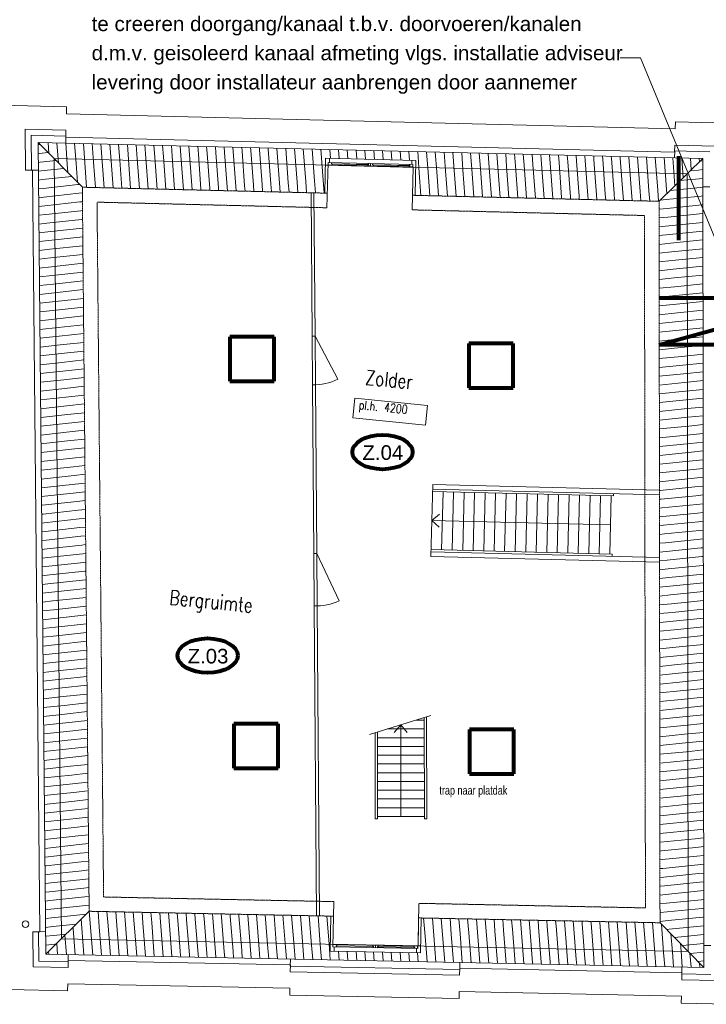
# Model space of a CAD drawing. Header units: millimetres. Extents: x -90830 to 24172, y -102460 to 73669.
# Tile 114 of 198: x -12285 to -525, y 1513 to 18392. Entities that reach past the tile are written whole.
import ezdxf

# ---------------------------------------------------------------- set-up
doc = ezdxf.new("R2010")
doc.units = ezdxf.units.MM
doc.linetypes.add('ACAD_ISO14W100_S12', pattern=[0.009, 0.007, -0.001, 0, 0, 0, 0, 0, -0.001])
doc.linetypes.add('GETRENNT2_S6', pattern=[0.012, 0.007, -0.001, 0.001, -0.001, 0.001, -0.001])
for name, color, linetype, lineweight in [('Algemeen', 253, 'Continuous', 9), ('Algemeen01', 253, 'Continuous', 80), ('BESCHRIJVING_1', 253, 'Continuous', 9), ('D21-BUITENWANDEN', 253, 'Continuous', 9), ('D22-BINNENWANDEN', 253, 'Continuous', 9), ('D24-TRAPPEN-HELLINGEN', 253, 'Continuous', 9), ('Standard', 253, 'Continuous', 9), ('V22-BINNENWANDEN', 253, 'Continuous', 9), ('V24-TRAPPEN-HELLINGEN', 253, 'Continuous', 9), ('V32-WANDOPENINGEN-BINNEN', 253, 'Continuous', 9), ('V36-HOOGTELIJN1500', 253, 'GETRENNT2_S6', 9), ('V36-HOOGTELIJN2000', 253, 'ACAD_ISO14W100_S12', 9)]:
    doc.layers.add(name, color=color, linetype=linetype, lineweight=lineweight)
doc.styles.add('ARIAL', font='arial.ttf')
doc.styles.add('TXT', font='txt.shx')

msp = doc.modelspace()

# ---------------------------------------------------------------- linework, layer by layer
at = {"layer": 'Algemeen'}
for p, q in [((-2003, 17737), (-1651, 17737)), ((-1651, 17737), (44, 13618))]:
    msp.add_line(p, q, dxfattribs=at)
at = {"layer": 'Algemeen01'}
for p, q in [((-997, 14611), (-997, 16051)), ((-1333, 12818), (1550, 13618)), ((1721, 13618), (-1333, 13618)), ((-8688, 12958), (-8688, 12198)), ((-7928, 12958), (-8688, 12958)), ((-7928, 12198), (-7928, 12958)), ((-4591, 12839), (-4591, 12079)), ((-3831, 12839), (-4591, 12839)), ((-3831, 12079), (-3831, 12839)), ((1721, 12818), (-1333, 12818)), ((-8688, 12198), (-7928, 12198)), ((-4591, 12079), (-3831, 12079)), ((-8618, 6319), (-8618, 5559)), ((-7858, 6319), (-8618, 6319)), ((-7858, 5559), (-7858, 6319)), ((-4581, 6222), (-4581, 5462)), ((-3821, 6222), (-4581, 6222)), ((-3821, 5462), (-3821, 6222)), ((-8618, 5559), (-7858, 5559)), ((-4581, 5462), (-3821, 5462))]:
    msp.add_line(p, q, dxfattribs=at)
for centre in [(-6071, 10980), (-9066, 7491)]:
    msp.add_ellipse(centre, major_axis=(516, 0), ratio=0.573767, dxfattribs=at)
at = {"layer": 'BESCHRIJVING_1'}
msp.add_line((-11835, 2373), (-11966, 16289), dxfattribs=at)
at = {"layer": 'D21-BUITENWANDEN'}
for p, q in [((-12595, 16925), (-11482, 16897)), ((-11485, 16777), (-1058, 16523)), ((-1058, 16523), (-1055, 16643)), ((-1055, 16643), (34, 16616)), ((-12194, 16415), (-12191, 16415)), ((-12185, 15812), (-12192, 16515)), ((-12192, 16515), (-11492, 16498)), ((-12085, 15813), (-12091, 16412)), ((-12091, 16412), (-11494, 16398)), ((-11494, 16398), (-11497, 16278)), ((-11492, 16498), (-11495, 16378)), ((-11495, 16378), (-1068, 16123)), ((-11838, 2373), (-11969, 16289)), ((-11969, 16289), (-585, 16011)), ((-1068, 16123), (-1065, 16243)), ((-1065, 16243), (-1068, 16123)), ((-1065, 16243), (-365, 16226)), ((-1067, 16143), (-1070, 16023)), ((-1067, 16143), (-465, 16128)), ((-11571, 2638), (-11697, 16012)), ((-11697, 16012), (-854, 15747)), ((-585, 16011), (-567, 2146)), ((-12185, 15812), (-11965, 15814)), ((-11942, 2758), (-12065, 15813)), ((-854, 15747), (-837, 2421)), ((-464, 15525), (-584, 15525)), ((-12062, 2757), (-11942, 2758)), ((-12056, 2157), (-12062, 2757)), ((-11962, 2758), (-11842, 2759)), ((-11957, 2255), (-11962, 2758)), ((-837, 2421), (-11571, 2638)), ((-4747, 2230), (-11838, 2373)), ((-11452, 2365), (-11455, 2245)), ((-567, 2521), (-447, 2521)), ((-11455, 2245), (-11957, 2255)), ((-11457, 2145), (-11454, 2265)), ((-11454, 2265), (-11457, 2145)), ((-7649, 2188), (-11454, 2265)), ((-7647, 2288), (-7650, 2168)), ((-4747, 2230), (-4749, 2130)), ((-567, 2146), (-4747, 2230)), ((-11457, 2145), (-12056, 2157)), ((-7652, 2069), (-7649, 2188)), ((-4751, 2010), (-7652, 2069)), ((-4749, 2110), (-7650, 2168)), ((-4749, 2130), (-4751, 2010)), ((-944, 2053), (-4749, 2130)), ((-946, 1933), (-944, 2053)), ((-942, 2153), (-944, 2033)), ((-447, 2023), (-944, 2033)), ((-11462, 1865), (-11465, 1745)), ((-7658, 1789), (-11462, 1865)), ((-346, 1921), (-946, 1933)), ((-11465, 1745), (-12453, 1765)), ((-7658, 1789), (-7660, 1669)), ((-4757, 1730), (-4759, 1610)), ((-952, 1653), (-4757, 1730)), ((-4759, 1610), (-7660, 1669)), ((-952, 1653), (-954, 1534)), ((54, 1513), (-954, 1534))]:
    msp.add_line(p, q, dxfattribs=at)
at = {"layer": 'D22-BINNENWANDEN'}
for p, q in [((-7295, 15425), (-7276, 12964)), ((-7245, 15423), (-7226, 12964)), ((-7269, 12134), (-7247, 9244)), ((-7219, 12134), (-7197, 9244)), ((-7240, 8344), (-7199, 3030)), ((-7190, 8344), (-7149, 3029))]:
    msp.add_line(p, q, dxfattribs=at)
at = {"layer": 'D24-TRAPPEN-HELLINGEN'}
for p, q in [((-2115, 10227), (-5214, 10302)), ((-2139, 9232), (-5238, 9308)), ((-5354, 4694), (-5357, 6426)), ((-6154, 4693), (-6156, 6182))]:
    msp.add_line(p, q, dxfattribs=at)
at = {"layer": 'Standard'}
for p, q in [((-11485, 16777), (-11482, 16897)), ((-11969, 16289), (-11212, 15520)), ((-11969, 16246), (-11966, 16246)), ((-11966, 16246), (-11931, 16250)), ((-11948, 16289), (-11946, 16265)), ((-11797, 16285), (-11783, 16100)), ((-11646, 16281), (-11621, 15935)), ((-11496, 16278), (-11469, 15918)), ((-11345, 16274), (-11319, 15929)), ((-11194, 16270), (-11170, 15940)), ((-11044, 16267), (-11020, 15951)), ((-10893, 16263), (-10871, 15962)), ((-10742, 16259), (-10721, 15974)), ((-10592, 16255), (-10571, 15985)), ((-10441, 16252), (-10422, 15996)), ((-10290, 16248), (-10272, 16007)), ((-10139, 16244), (-10123, 16018)), ((-9989, 16241), (-9973, 16029)), ((-9838, 16237), (-9823, 16040)), ((-9687, 16233), (-9674, 16052)), ((-9537, 16230), (-9524, 16063)), ((-9386, 16226), (-9375, 16074)), ((-9235, 16222), (-9225, 16085)), ((-9085, 16219), (-9075, 16096)), ((-8934, 16215), (-8926, 16107)), ((-8783, 16211), (-8776, 16118)), ((-8633, 16208), (-8627, 16130)), ((-8482, 16204), (-8477, 16141)), ((-11968, 16095), (-11950, 16097)), ((-11950, 16097), (-11796, 16114)), ((-9823, 16040), (-9782, 15485)), ((-9674, 16052), (-9631, 15482)), ((-9524, 16063), (-9481, 15478)), ((-9375, 16074), (-9330, 15476)), ((-9225, 16085), (-9181, 15487)), ((-9075, 16096), (-9031, 15498)), ((-8926, 16107), (-8881, 15509)), ((-8776, 16118), (-8732, 15520)), ((-8627, 16130), (-8582, 15531)), ((-8477, 16141), (-8433, 15542)), ((-8331, 16200), (-8328, 16152)), ((-8328, 16152), (-8283, 15554)), ((-8180, 16197), (-8178, 16163)), ((-8178, 16163), (-8133, 15565)), ((-8030, 16193), (-8028, 16174)), ((-8028, 16174), (-7984, 15576)), ((-7879, 16189), (-7879, 16185)), ((-7879, 16185), (-7834, 15587)), ((-7728, 16185), (-7685, 15598)), ((-7578, 16182), (-7535, 15609)), ((-7427, 16178), (-7385, 15620)), ((-7276, 16174), (-7236, 15632)), ((-7126, 16171), (-7086, 15643)), ((-6975, 16167), (-6964, 16017)), ((-6824, 16163), (-6813, 16013)), ((-6674, 16160), (-6662, 16009)), ((-6523, 16156), (-6512, 16006)), ((-6372, 16152), (-6361, 16002)), ((-6222, 16149), (-6210, 15998)), ((-6071, 16145), (-6060, 15995)), ((-5920, 16141), (-5909, 15991)), ((-5769, 16138), (-5758, 15987)), ((-5619, 16134), (-5608, 15984)), ((-5468, 16130), (-5441, 15765)), ((-5317, 16127), (-5291, 15776)), ((-5167, 16123), (-5142, 15788)), ((-5016, 16119), (-4992, 15799)), ((-4865, 16115), (-4843, 15810)), ((-4715, 16112), (-4693, 15821)), ((-4564, 16108), (-4543, 15832)), ((-4413, 16104), (-4394, 15843)), ((-4263, 16101), (-4244, 15854)), ((-4112, 16097), (-4095, 15865)), ((-3961, 16093), (-3945, 15877)), ((-3810, 16090), (-3795, 15888)), ((-3660, 16086), (-3646, 15899)), ((-3509, 16082), (-3496, 15910)), ((-3358, 16079), (-3347, 15921)), ((-3208, 16075), (-3197, 15932)), ((-3057, 16071), (-3048, 15943)), ((-2906, 16068), (-2898, 15955)), ((-2756, 16064), (-2748, 15966)), ((-2605, 16060), (-2599, 15977)), ((-2454, 16057), (-2449, 15988)), ((-2304, 16053), (-2300, 15999)), ((-2153, 16049), (-2150, 16010)), ((-2002, 16046), (-2000, 16021)), ((-1852, 16042), (-1851, 16033)), ((-1701, 16038), (-1657, 15445)), ((-11966, 15944), (-11933, 15948)), ((-11933, 15948), (-11662, 15977)), ((-11469, 15918), (-11458, 15770)), ((-11319, 15929), (-11295, 15605)), ((-11170, 15940), (-11138, 15519)), ((-11020, 15951), (-10988, 15515)), ((-10871, 15962), (-10837, 15511)), ((-10721, 15974), (-10686, 15508)), ((-10571, 15985), (-10536, 15504)), ((-10422, 15996), (-10385, 15500)), ((-10272, 16007), (-10234, 15497)), ((-10123, 16018), (-10083, 15493)), ((-9973, 16029), (-9933, 15489)), ((-3945, 15877), (-3905, 15342)), ((-3795, 15888), (-3754, 15338)), ((-3646, 15899), (-3604, 15334)), ((-3496, 15910), (-3453, 15331)), ((-3347, 15921), (-3302, 15327)), ((-3197, 15932), (-3153, 15334)), ((-3048, 15943), (-3003, 15345)), ((-2898, 15955), (-2853, 15356)), ((-2748, 15966), (-2704, 15367)), ((-2599, 15977), (-2554, 15379)), ((-2449, 15988), (-2405, 15390)), ((-2300, 15999), (-2255, 15401)), ((-2150, 16010), (-2105, 15412)), ((-2000, 16021), (-1956, 15423)), ((-1851, 16033), (-1806, 15434)), ((-1550, 16034), (-1507, 15457)), ((-1399, 16031), (-1357, 15468)), ((-1334, 15279), (-585, 16011)), ((-1249, 16027), (-1208, 15479)), ((-1098, 16023), (-1062, 15544)), ((-947, 16020), (-922, 15681)), ((-797, 16016), (-782, 15818)), ((-646, 16012), (-642, 15955)), ((-585, 15973), (-628, 15969)), ((-11965, 15793), (-11917, 15799)), ((-11917, 15799), (-11528, 15841)), ((-11901, 15650), (-11394, 15705)), ((-5441, 15765), (-5412, 15379)), ((-5291, 15776), (-5261, 15375)), ((-5142, 15788), (-5111, 15371)), ((-4992, 15799), (-4960, 15368)), ((-4843, 15810), (-4809, 15364)), ((-4693, 15821), (-4659, 15360)), ((-4543, 15832), (-4508, 15357)), ((-4394, 15843), (-4357, 15353)), ((-4244, 15854), (-4207, 15349)), ((-4095, 15865), (-4056, 15345)), ((-661, 15815), (-800, 15801)), ((-585, 15822), (-661, 15815)), ((-11963, 15643), (-11901, 15650)), ((-11885, 15500), (-11288, 15565)), ((-11288, 15565), (-11259, 15568)), ((-8582, 15531), (-8577, 15456)), ((-8433, 15542), (-8426, 15452)), ((-8283, 15554), (-8275, 15449)), ((-8133, 15565), (-8124, 15445)), ((-7984, 15576), (-7974, 15441)), ((-7834, 15587), (-7823, 15438)), ((-7685, 15598), (-7672, 15434)), ((-7535, 15609), (-7522, 15430)), ((-7385, 15620), (-7371, 15427)), ((-7236, 15632), (-7220, 15423)), ((-7086, 15643), (-7070, 15419)), ((-646, 15665), (-972, 15633)), ((-584, 15672), (-646, 15665)), ((-11962, 15492), (-11885, 15500)), ((-11869, 15351), (-11272, 15416)), ((-11272, 15416), (-11211, 15423)), ((-9330, 15476), (-9330, 15474)), ((-9181, 15487), (-9179, 15471)), ((-9031, 15498), (-9029, 15467)), ((-8881, 15509), (-8878, 15463)), ((-8732, 15520), (-8727, 15460)), ((-2704, 15367), (-2700, 15312)), ((-2554, 15379), (-2549, 15309)), ((-2405, 15390), (-2398, 15305)), ((-2255, 15401), (-2248, 15301)), ((-2105, 15412), (-2097, 15298)), ((-1956, 15423), (-1946, 15294)), ((-1806, 15434), (-1796, 15290)), ((-1657, 15445), (-1645, 15287)), ((-1507, 15457), (-1494, 15283)), ((-1357, 15468), (-1343, 15279)), ((-616, 15367), (-1213, 15307)), ((-1208, 15479), (-1203, 15407)), ((-631, 15516), (-1144, 15465)), ((-584, 15521), (-631, 15516)), ((-584, 15370), (-616, 15367)), ((-11961, 15341), (-11869, 15351)), ((-11959, 15191), (-11852, 15202)), ((-11852, 15202), (-11256, 15267)), ((-11256, 15267), (-11210, 15272)), ((-3153, 15334), (-3152, 15323)), ((-3003, 15345), (-3001, 15320)), ((-2853, 15356), (-2850, 15316)), ((-1213, 15307), (-1316, 15297)), ((-601, 15218), (-1198, 15158)), ((-584, 15219), (-601, 15218)), ((-11958, 15040), (-11836, 15053)), ((-11836, 15053), (-11240, 15118)), ((-11240, 15118), (-11208, 15121)), ((-1198, 15158), (-1334, 15144)), ((-586, 15068), (-1183, 15008)), ((-584, 15069), (-586, 15068)), ((-11956, 14889), (-11820, 14904)), ((-11820, 14904), (-11224, 14969)), ((-11224, 14969), (-11207, 14971)), ((-1183, 15008), (-1334, 14993)), ((-1168, 14859), (-1333, 14843)), ((-583, 14918), (-1168, 14859)), ((-11955, 14738), (-11804, 14755)), ((-11804, 14755), (-11207, 14820)), ((-11207, 14820), (-11206, 14820)), ((-1153, 14710), (-1333, 14692)), ((-583, 14767), (-1153, 14710)), ((-11953, 14588), (-11788, 14606)), ((-11788, 14606), (-11204, 14669)), ((-11771, 14457), (-11203, 14518)), ((-1138, 14561), (-1333, 14541)), ((-583, 14616), (-1138, 14561)), ((-11952, 14437), (-11771, 14457)), ((-11755, 14307), (-11201, 14368)), ((-1123, 14411), (-1333, 14390)), ((-583, 14466), (-1123, 14411)), ((-11951, 14286), (-11755, 14307)), ((-11739, 14158), (-11200, 14217)), ((-1108, 14262), (-1333, 14240)), ((-583, 14315), (-1108, 14262)), ((-11949, 14135), (-11739, 14158)), ((-11723, 14009), (-11199, 14066)), ((-1093, 14113), (-1332, 14089)), ((-582, 14164), (-1093, 14113)), ((-582, 14013), (-1078, 13964)), ((-11948, 13985), (-11723, 14009)), ((-11946, 13834), (-11707, 13860)), ((-11707, 13860), (-11197, 13915)), ((-1078, 13964), (-1332, 13938)), ((-582, 13863), (-1063, 13814)), ((-11945, 13683), (-11690, 13711)), ((-11690, 13711), (-11196, 13765)), ((-1063, 13814), (-1332, 13787)), ((-582, 13712), (-1048, 13665)), ((-11944, 13533), (-11674, 13562)), ((-11674, 13562), (-11194, 13614)), ((-1048, 13665), (-1332, 13637)), ((-1033, 13516), (-1332, 13486)), ((-582, 13561), (-1033, 13516)), ((-11942, 13382), (-11658, 13413)), ((-11658, 13413), (-11193, 13463)), ((-1018, 13367), (-1331, 13335)), ((-581, 13411), (-1018, 13367)), ((-11941, 13231), (-11642, 13264)), ((-11642, 13264), (-11191, 13313)), ((-1003, 13217), (-1331, 13185)), ((-581, 13260), (-1003, 13217)), ((-11939, 13080), (-11626, 13114)), ((-11626, 13114), (-11190, 13162)), ((-11609, 12965), (-11189, 13011)), ((-988, 13068), (-1331, 13034)), ((-581, 13109), (-988, 13068)), ((-11938, 12930), (-11609, 12965)), ((-11593, 12816), (-11187, 12860)), ((-973, 12919), (-1331, 12883)), ((-581, 12958), (-973, 12919)), ((-11936, 12779), (-11593, 12816)), ((-11935, 12628), (-11577, 12667)), ((-11577, 12667), (-11186, 12710)), ((-959, 12770), (-1331, 12732)), ((-581, 12808), (-959, 12770)), ((-11934, 12477), (-11561, 12518)), ((-11561, 12518), (-11184, 12559)), ((-944, 12620), (-1330, 12582)), ((-580, 12657), (-944, 12620)), ((-580, 12506), (-929, 12471)), ((-11932, 12327), (-11545, 12369)), ((-11545, 12369), (-11183, 12408)), ((-929, 12471), (-1330, 12431)), ((-914, 12322), (-1330, 12280)), ((-580, 12355), (-914, 12322)), ((-11931, 12176), (-11528, 12220)), ((-11528, 12220), (-11181, 12257)), ((-899, 12173), (-1330, 12129)), ((-580, 12205), (-899, 12173)), ((-11929, 12025), (-11512, 12071)), ((-11512, 12071), (-11180, 12107)), ((-884, 12023), (-1330, 11979)), ((-580, 12054), (-884, 12023)), ((-11928, 11875), (-11496, 11921)), ((-11496, 11921), (-11179, 11956)), ((-6545, 11904), (-6579, 11566)), ((-5302, 11781), (-6545, 11904)), ((-869, 11874), (-1329, 11828)), ((-579, 11903), (-869, 11874)), ((-11926, 11724), (-11480, 11772)), ((-11480, 11772), (-11177, 11805)), ((-11464, 11623), (-11176, 11654)), ((-5336, 11443), (-5302, 11781)), ((-854, 11725), (-1329, 11677)), ((-579, 11752), (-854, 11725)), ((-11925, 11573), (-11464, 11623)), ((-11447, 11474), (-11174, 11504)), ((-6579, 11566), (-5336, 11443)), ((-839, 11576), (-1329, 11526)), ((-579, 11602), (-839, 11576)), ((-11924, 11422), (-11447, 11474)), ((-11922, 11272), (-11431, 11325)), ((-11431, 11325), (-11173, 11353)), ((-824, 11426), (-1329, 11376)), ((-579, 11451), (-824, 11426)), ((-11921, 11121), (-11415, 11176)), ((-11415, 11176), (-11172, 11202)), ((-809, 11277), (-1329, 11225)), ((-579, 11300), (-809, 11277)), ((-579, 11150), (-794, 11128)), ((-11919, 10970), (-11399, 11027)), ((-11399, 11027), (-11170, 11052)), ((-794, 11128), (-1328, 11074)), ((-779, 10979), (-1328, 10924)), ((-578, 10999), (-779, 10979)), ((-11918, 10819), (-11383, 10878)), ((-11383, 10878), (-11169, 10901)), ((-764, 10829), (-1328, 10773)), ((-578, 10848), (-764, 10829)), ((-11917, 10669), (-11366, 10728)), ((-11366, 10728), (-11167, 10750)), ((-749, 10680), (-1328, 10622)), ((-578, 10697), (-749, 10680)), ((-11915, 10518), (-11350, 10579)), ((-11350, 10579), (-11166, 10599)), ((-734, 10531), (-1328, 10471)), ((-578, 10547), (-734, 10531)), ((-11914, 10367), (-11334, 10430)), ((-11334, 10430), (-11164, 10449)), ((-11318, 10281), (-11163, 10298)), ((-1327, 10327), (-5211, 10422)), ((-1316, 10322), (-1327, 10321)), ((-719, 10382), (-1316, 10322)), ((-845, 10316), (-847, 10316)), ((-578, 10396), (-719, 10382)), ((-11912, 10217), (-11318, 10281)), ((-11898, 10067), (-11302, 10132)), ((-11302, 10132), (-11162, 10147)), ((-1301, 10173), (-1327, 10170)), ((-704, 10232), (-1301, 10173)), ((-577, 10245), (-704, 10232)), ((-11911, 10066), (-11898, 10067)), ((-11882, 9918), (-11285, 9983)), ((-11285, 9983), (-11160, 9996)), ((-1286, 10023), (-1327, 10019)), ((-689, 10083), (-1286, 10023)), ((-577, 10094), (-689, 10083)), ((-11909, 9915), (-11882, 9918)), ((-11866, 9769), (-11269, 9834)), ((-11269, 9834), (-11159, 9846)), ((-5226, 9805), (-5094, 9913)), ((-5226, 9805), (-5100, 9691)), ((-2167, 9730), (-5226, 9805)), ((-1271, 9874), (-1327, 9868)), ((-674, 9934), (-1271, 9874)), ((-577, 9944), (-674, 9934)), ((-577, 9793), (-659, 9785)), ((-11908, 9764), (-11866, 9769)), ((-11850, 9620), (-11253, 9685)), ((-11253, 9685), (-11157, 9695)), ((-1256, 9725), (-1327, 9718)), ((-659, 9785), (-1256, 9725)), ((-644, 9635), (-1241, 9576)), ((-577, 9642), (-644, 9635)), ((-11907, 9614), (-11850, 9620)), ((-11905, 9463), (-11833, 9471)), ((-11833, 9471), (-11237, 9536)), ((-11237, 9536), (-11156, 9544)), ((-1241, 9576), (-1326, 9567)), ((-629, 9486), (-1226, 9426)), ((-576, 9491), (-629, 9486)), ((-11904, 9312), (-11817, 9322)), ((-11817, 9322), (-11221, 9386)), ((-11221, 9386), (-11155, 9394)), ((-1226, 9426), (-1326, 9416)), ((-614, 9337), (-1211, 9277)), ((-576, 9341), (-614, 9337)), ((-11902, 9161), (-11801, 9172)), ((-11801, 9172), (-11204, 9237)), ((-11204, 9237), (-11153, 9243)), ((-1326, 9092), (-5241, 9188)), ((-1211, 9277), (-1326, 9265)), ((-1196, 9128), (-1326, 9115)), ((-599, 9188), (-1196, 9128)), ((-576, 9190), (-599, 9188)), ((-11901, 9011), (-11785, 9023)), ((-11785, 9023), (-11188, 9088)), ((-11188, 9088), (-11152, 9092)), ((-1181, 8979), (-1326, 8964)), ((-584, 9038), (-1181, 8979)), ((-576, 9039), (-584, 9038)), ((-11900, 8860), (-11769, 8874)), ((-11769, 8874), (-11172, 8939)), ((-11752, 8725), (-11156, 8790)), ((-11172, 8939), (-11150, 8941)), ((-11156, 8790), (-11149, 8791)), ((-1166, 8829), (-1325, 8813)), ((-576, 8889), (-1166, 8829)), ((-11898, 8709), (-11752, 8725)), ((-11736, 8576), (-11147, 8640)), ((-1151, 8680), (-1325, 8663)), ((-575, 8738), (-1151, 8680)), ((-11897, 8559), (-11736, 8576)), ((-11720, 8427), (-11146, 8489)), ((-1136, 8531), (-1325, 8512)), ((-575, 8587), (-1136, 8531)), ((-11895, 8408), (-11720, 8427)), ((-11894, 8257), (-11704, 8278)), ((-11704, 8278), (-11145, 8338)), ((-1121, 8381), (-1325, 8361)), ((-575, 8436), (-1121, 8381)), ((-575, 8286), (-1106, 8232)), ((-11892, 8106), (-11688, 8129)), ((-11688, 8129), (-11143, 8188)), ((-1106, 8232), (-1325, 8210)), ((-575, 8135), (-1091, 8083)), ((-11891, 7956), (-11671, 7979)), ((-11671, 7979), (-11142, 8037)), ((-1091, 8083), (-1324, 8060)), ((-1076, 7934), (-1324, 7909)), ((-574, 7984), (-1076, 7934)), ((-11890, 7805), (-11655, 7830)), ((-11655, 7830), (-11140, 7886)), ((-1061, 7784), (-1324, 7758)), ((-574, 7833), (-1061, 7784)), ((-11888, 7654), (-11639, 7681)), ((-11639, 7681), (-11139, 7736)), ((-1046, 7635), (-1324, 7607)), ((-574, 7683), (-1046, 7635)), ((-11887, 7503), (-11623, 7532)), ((-11623, 7532), (-11137, 7585)), ((-11607, 7383), (-11136, 7434)), ((-1031, 7486), (-1324, 7457)), ((-574, 7532), (-1031, 7486)), ((-11885, 7353), (-11607, 7383)), ((-11590, 7234), (-11135, 7283)), ((-1016, 7337), (-1323, 7306)), ((-574, 7381), (-1016, 7337)), ((-11884, 7202), (-11590, 7234)), ((-11574, 7085), (-11133, 7133)), ((-1001, 7187), (-1323, 7155)), ((-573, 7230), (-1001, 7187)), ((-11882, 7051), (-11574, 7085)), ((-11881, 6901), (-11558, 6936)), ((-11558, 6936), (-11132, 6982)), ((-986, 7038), (-1323, 7004)), ((-573, 7080), (-986, 7038)), ((-573, 6929), (-971, 6889)), ((-11880, 6750), (-11542, 6787)), ((-11542, 6787), (-11130, 6831)), ((-971, 6889), (-1323, 6854)), ((-573, 6778), (-956, 6740)), ((-11878, 6599), (-11526, 6637)), ((-11526, 6637), (-11129, 6680)), ((-956, 6740), (-1323, 6703)), ((-941, 6590), (-1323, 6552)), ((-573, 6628), (-941, 6590)), ((-11877, 6448), (-11509, 6488)), ((-11509, 6488), (-11128, 6530)), ((-6291, 6141), (-5241, 6462)), ((-5314, 4694), (-5317, 6439)), ((-927, 6441), (-1322, 6402)), ((-572, 6477), (-927, 6441)), ((-11875, 6298), (-11493, 6339)), ((-11493, 6339), (-11126, 6379)), ((-5759, 6304), (-5869, 6175)), ((-5759, 6304), (-5648, 6175)), ((-5757, 4734), (-5759, 6304)), ((-912, 6292), (-1322, 6251)), ((-572, 6326), (-912, 6292)), ((-11874, 6147), (-11477, 6190)), ((-11477, 6190), (-11125, 6228)), ((-11461, 6041), (-11123, 6078)), ((-6194, 4693), (-6196, 6170)), ((-897, 6143), (-1322, 6100)), ((-572, 6175), (-897, 6143)), ((-11873, 5996), (-11461, 6041)), ((-11445, 5892), (-11122, 5927)), ((-882, 5993), (-1322, 5949)), ((-572, 6025), (-882, 5993)), ((-11871, 5845), (-11445, 5892)), ((-11870, 5695), (-11428, 5743)), ((-11428, 5743), (-11120, 5776)), ((-867, 5844), (-1322, 5799)), ((-572, 5874), (-867, 5844)), ((-11868, 5544), (-11412, 5594)), ((-11412, 5594), (-11119, 5625)), ((-852, 5695), (-1321, 5648)), ((-571, 5723), (-852, 5695)), ((-571, 5572), (-837, 5546)), ((-11867, 5393), (-11396, 5444)), ((-11396, 5444), (-11118, 5475)), ((-837, 5546), (-1321, 5497)), ((-571, 5422), (-822, 5396)), ((-11865, 5243), (-11380, 5295)), ((-11380, 5295), (-11116, 5324)), ((-822, 5396), (-1321, 5346)), ((-807, 5247), (-1321, 5196)), ((-571, 5271), (-807, 5247)), ((-11864, 5092), (-11364, 5146)), ((-11364, 5146), (-11115, 5173)), ((-792, 5098), (-1321, 5045)), ((-571, 5120), (-792, 5098)), ((-11863, 4941), (-11347, 4997)), ((-11347, 4997), (-11113, 5022)), ((-777, 4949), (-1320, 4894)), ((-570, 4969), (-777, 4949)), ((-11861, 4790), (-11331, 4848)), ((-11331, 4848), (-11112, 4872)), ((-762, 4799), (-1320, 4743)), ((-570, 4819), (-762, 4799)), ((-11860, 4640), (-11315, 4699)), ((-11315, 4699), (-11111, 4721)), ((-11299, 4550), (-11109, 4570)), ((-747, 4650), (-1320, 4593)), ((-570, 4668), (-747, 4650)), ((-11858, 4489), (-11299, 4550)), ((-11857, 4338), (-11283, 4401)), ((-11283, 4401), (-11108, 4420)), ((-732, 4501), (-1320, 4442)), ((-570, 4517), (-732, 4501)), ((-11856, 4187), (-11266, 4251)), ((-11266, 4251), (-11106, 4269)), ((-1314, 4292), (-1320, 4291)), ((-717, 4352), (-1314, 4292)), ((-570, 4367), (-717, 4352)), ((-11847, 4037), (-11250, 4102)), ((-11250, 4102), (-11105, 4118)), ((-1299, 4143), (-1319, 4141)), ((-702, 4202), (-1299, 4143)), ((-687, 4053), (-1284, 3993)), ((-569, 4216), (-702, 4202)), ((-569, 4065), (-687, 4053)), ((-11854, 4037), (-11847, 4037)), ((-11853, 3886), (-11830, 3888)), ((-11830, 3888), (-11234, 3953)), ((-11234, 3953), (-11103, 3967)), ((-1284, 3993), (-1319, 3990)), ((-672, 3904), (-1269, 3844)), ((-569, 3914), (-672, 3904)), ((-11851, 3735), (-11814, 3739)), ((-11814, 3739), (-11218, 3804)), ((-11218, 3804), (-11102, 3817)), ((-1269, 3844), (-1319, 3839)), ((-657, 3755), (-1254, 3695)), ((-569, 3764), (-657, 3755)), ((-11850, 3584), (-11798, 3590)), ((-11798, 3590), (-11202, 3655)), ((-11202, 3655), (-11101, 3666)), ((-1254, 3695), (-1319, 3688)), ((-1239, 3546), (-1319, 3538)), ((-642, 3605), (-1239, 3546)), ((-569, 3613), (-642, 3605)), ((-11848, 3434), (-11782, 3441)), ((-11782, 3441), (-11185, 3506)), ((-11185, 3506), (-11099, 3515)), ((-1224, 3396), (-1318, 3387)), ((-627, 3456), (-1224, 3396)), ((-568, 3462), (-627, 3456)), ((-11847, 3283), (-11766, 3292)), ((-11766, 3292), (-11169, 3357)), ((-11749, 3143), (-11153, 3208)), ((-11169, 3357), (-11098, 3364)), ((-11153, 3208), (-11096, 3214)), ((-1209, 3247), (-1318, 3236)), ((-612, 3307), (-1209, 3247)), ((-568, 3311), (-612, 3307)), ((-11846, 3132), (-11749, 3143)), ((-11838, 2373), (-11095, 3108)), ((-11733, 2994), (-11147, 3057)), ((-11071, 2832), (-11093, 3108)), ((-10922, 2844), (-10942, 3105)), ((-10772, 2856), (-10791, 3102)), ((-10622, 2867), (-10641, 3099)), ((-10473, 2879), (-10490, 3096)), ((-10323, 2891), (-10339, 3093)), ((-10174, 2903), (-10189, 3090)), ((-10024, 2914), (-10038, 3087)), ((-9875, 2926), (-9887, 3084)), ((-9725, 2938), (-9737, 3081)), ((-9576, 2950), (-9586, 3078)), ((-9426, 2962), (-9435, 3075)), ((-9277, 2973), (-9284, 3072)), ((-9127, 2985), (-9134, 3069)), ((-8978, 2997), (-8983, 3066)), ((-8828, 3009), (-8832, 3062)), ((-8679, 3020), (-8682, 3059)), ((-8529, 3032), (-8531, 3056)), ((-8379, 3044), (-8380, 3053)), ((-8332, 2446), (-8379, 3044)), ((-8183, 2458), (-8229, 3050)), ((-8033, 2469), (-8079, 3047)), ((-7884, 2481), (-7928, 3044)), ((-7734, 2493), (-7777, 3041)), ((-7585, 2505), (-7627, 3038)), ((-1194, 3098), (-1318, 3085)), ((-597, 3158), (-1194, 3098)), ((-568, 3161), (-597, 3158)), ((-11844, 2982), (-11733, 2994)), ((-11717, 2845), (-11318, 2888)), ((-11221, 2820), (-11233, 2972)), ((-10431, 2345), (-10473, 2879)), ((-10280, 2341), (-10323, 2891)), ((-10129, 2338), (-10174, 2903)), ((-9979, 2335), (-10024, 2914)), ((-9828, 2332), (-9875, 2926)), ((-9678, 2340), (-9725, 2938)), ((-9529, 2352), (-9576, 2950)), ((-9379, 2363), (-9426, 2962)), ((-9230, 2375), (-9277, 2973)), ((-9080, 2387), (-9127, 2985)), ((-8931, 2399), (-8978, 2997)), ((-8781, 2410), (-8828, 3009)), ((-8631, 2422), (-8679, 3020)), ((-8482, 2434), (-8529, 3032)), ((-7435, 2516), (-7476, 3035)), ((-7286, 2528), (-7325, 3032)), ((-7136, 2540), (-7175, 3029)), ((-6987, 2552), (-7024, 3026)), ((-5342, 2681), (-5366, 2993)), ((-5192, 2693), (-5215, 2990)), ((-5043, 2705), (-5065, 2987)), ((-4893, 2716), (-4914, 2984)), ((-4743, 2728), (-4763, 2981)), ((-4594, 2740), (-4613, 2977)), ((-4444, 2752), (-4462, 2974)), ((-4295, 2764), (-4311, 2971)), ((-4145, 2775), (-4161, 2968)), ((-3996, 2787), (-4010, 2965)), ((-3846, 2799), (-3859, 2962)), ((-3697, 2811), (-3708, 2959)), ((-3547, 2822), (-3558, 2956)), ((-3398, 2834), (-3407, 2953)), ((-3248, 2846), (-3256, 2950)), ((-3099, 2858), (-3106, 2947)), ((-2949, 2869), (-2955, 2944)), ((-2902, 2271), (-2949, 2869)), ((-2799, 2881), (-2804, 2941)), ((-2752, 2283), (-2799, 2881)), ((-2650, 2893), (-2653, 2938)), ((-2603, 2295), (-2650, 2893)), ((-2500, 2905), (-2503, 2935)), ((-2453, 2307), (-2500, 2905)), ((-2351, 2917), (-2352, 2932)), ((-2304, 2318), (-2351, 2917)), ((-2201, 2928), (-2201, 2929)), ((-2154, 2330), (-2201, 2928)), ((-2005, 2342), (-2051, 2926)), ((-1855, 2354), (-1900, 2923)), ((-1706, 2365), (-1749, 2920)), ((-1556, 2377), (-1599, 2917)), ((-1407, 2389), (-1448, 2914)), ((-1179, 2949), (-1318, 2935)), ((-1318, 2911), (-567, 2146)), ((-1257, 2401), (-1295, 2888)), ((-582, 3008), (-1179, 2949)), ((-568, 3010), (-582, 3008)), ((-11843, 2831), (-11717, 2845)), ((-11701, 2695), (-11489, 2718)), ((-11370, 2809), (-11372, 2834)), ((-11335, 2363), (-11370, 2809)), ((-11184, 2360), (-11221, 2820)), ((-11034, 2357), (-11071, 2832)), ((-10883, 2354), (-10922, 2844)), ((-10732, 2351), (-10772, 2856)), ((-10582, 2348), (-10622, 2867)), ((-5006, 2235), (-5043, 2705)), ((-4855, 2232), (-4893, 2716)), ((-4704, 2229), (-4743, 2728)), ((-4553, 2226), (-4594, 2740)), ((-4403, 2223), (-4444, 2752)), ((-4252, 2220), (-4295, 2764)), ((-4101, 2217), (-4145, 2775)), ((-3951, 2214), (-3996, 2787)), ((-3800, 2211), (-3846, 2799)), ((-3650, 2212), (-3697, 2811)), ((-3500, 2224), (-3547, 2822)), ((-3351, 2236), (-3398, 2834)), ((-3201, 2248), (-3248, 2846)), ((-3051, 2260), (-3099, 2858)), ((-1164, 2799), (-1204, 2795)), ((-568, 2859), (-1164, 2799)), ((-1107, 2413), (-1132, 2722)), ((-568, 2708), (-1069, 2658)), ((-11841, 2680), (-11701, 2695)), ((-11840, 2529), (-11685, 2546)), ((-11685, 2546), (-11661, 2549)), ((-11637, 2369), (-11651, 2558)), ((-11486, 2366), (-11512, 2696)), ((-7115, 2278), (-7136, 2540)), ((-6965, 2275), (-6987, 2552)), ((-5307, 2241), (-5342, 2681)), ((-5156, 2238), (-5192, 2693)), ((-958, 2424), (-968, 2555)), ((-567, 2558), (-935, 2521)), ((-11838, 2379), (-11832, 2379)), ((-11787, 2372), (-11791, 2420)), ((-9376, 2323), (-9379, 2363)), ((-9225, 2320), (-9230, 2375)), ((-9075, 2317), (-9080, 2387)), ((-8924, 2314), (-8931, 2399)), ((-8773, 2311), (-8781, 2410)), ((-8622, 2308), (-8631, 2422)), ((-8472, 2305), (-8482, 2434)), ((-8321, 2302), (-8332, 2446)), ((-8170, 2299), (-8183, 2458)), ((-8020, 2296), (-8033, 2469)), ((-7869, 2293), (-7884, 2481)), ((-7718, 2290), (-7734, 2493)), ((-7568, 2287), (-7585, 2505)), ((-7417, 2284), (-7435, 2516)), ((-7266, 2281), (-7286, 2528)), ((-6814, 2272), (-6826, 2422)), ((-6663, 2269), (-6675, 2419)), ((-6513, 2266), (-6524, 2416)), ((-6362, 2263), (-6374, 2413)), ((-6211, 2260), (-6223, 2410)), ((-6061, 2257), (-6072, 2407)), ((-5910, 2253), (-5922, 2404)), ((-5759, 2250), (-5771, 2401)), ((-5608, 2247), (-5620, 2398)), ((-5458, 2244), (-5470, 2395)), ((-1690, 2168), (-1706, 2365)), ((-1539, 2165), (-1556, 2377)), ((-1389, 2162), (-1407, 2389)), ((-1238, 2159), (-1257, 2401)), ((-1087, 2156), (-1107, 2413)), ((-937, 2153), (-958, 2424)), ((-786, 2150), (-805, 2388)), ((-567, 2407), (-800, 2384)), ((-9677, 2329), (-9678, 2340)), ((-9527, 2326), (-9529, 2352)), ((-3649, 2208), (-3650, 2212)), ((-3499, 2205), (-3500, 2224)), ((-3348, 2202), (-3351, 2236)), ((-3197, 2199), (-3201, 2248)), ((-3046, 2196), (-3051, 2260)), ((-2896, 2193), (-2902, 2271)), ((-2745, 2190), (-2752, 2283)), ((-2594, 2187), (-2603, 2295)), ((-2444, 2184), (-2453, 2307)), ((-2293, 2181), (-2304, 2318)), ((-2142, 2178), (-2154, 2330)), ((-1992, 2175), (-2005, 2342)), ((-1841, 2172), (-1855, 2354)), ((-567, 2256), (-665, 2246)), ((-635, 2147), (-641, 2222))]:
    msp.add_line(p, q, dxfattribs=at)
msp.add_circle((-12186, 2887), 55, dxfattribs=at)
at = {"layer": 'V22-BINNENWANDEN'}
for p, q in [((-1327, 10247), (-5213, 10342)), ((-1326, 9172), (-5239, 9268))]:
    msp.add_line(p, q, dxfattribs=at)
at = {"layer": 'V24-TRAPPEN-HELLINGEN'}
for p, q in [((-5211, 10422), (-5241, 9188)), ((-5034, 10298), (-5058, 9303)), ((-4854, 10294), (-4878, 9299)), ((-4674, 10289), (-4698, 9294)), ((-4494, 10285), (-4518, 9290)), ((-4314, 10280), (-4338, 9286)), ((-4134, 10276), (-4158, 9281)), ((-3954, 10272), (-3979, 9277)), ((-3774, 10267), (-3799, 9272)), ((-3594, 10263), (-3619, 9268)), ((-3414, 10258), (-3439, 9264)), ((-3234, 10254), (-3259, 9259)), ((-3054, 10250), (-3079, 9255)), ((-2875, 10245), (-2899, 9250)), ((-2695, 10241), (-2719, 9246)), ((-2515, 10236), (-2539, 9242)), ((-2335, 10232), (-2359, 9237)), ((-2155, 10228), (-2179, 9233)), ((-2114, 10267), (-2115, 10227)), ((-2139, 9232), (-2140, 9192)), ((-5356, 6384), (-5496, 6384)), ((-5356, 6084), (-6156, 6083)), ((-5356, 6234), (-5989, 6233)), ((-5356, 5934), (-6156, 5933)), ((-5356, 5784), (-6156, 5783)), ((-5356, 5634), (-6156, 5633)), ((-5355, 5484), (-6155, 5483)), ((-5355, 5334), (-6155, 5333)), ((-5355, 5184), (-6155, 5183)), ((-5355, 5034), (-6155, 5033)), ((-5355, 4884), (-6155, 4883)), ((-5354, 4734), (-6154, 4733)), ((-6154, 4693), (-6194, 4693)), ((-5314, 4694), (-5354, 4694))]:
    msp.add_line(p, q, dxfattribs=at)
at = {"layer": 'V32-WANDOPENINGEN-BINNEN'}
for p, q in [((-7047, 16019), (-7061, 15419)), ((-7049, 15899), (-5502, 15861)), ((-7047, 16019), (-5499, 15981)), ((-7004, 15943), (-7023, 15168)), ((-7004, 15943), (-5550, 15907)), ((-7001, 15942), (-7002, 15902)), ((-7002, 15903), (-5554, 15867)), ((-6980, 16017), (-6981, 15942)), ((-6946, 15941), (-6947, 15921)), ((-6947, 15923), (-6310, 15907)), ((-6947, 15921), (-6310, 15905)), ((-6936, 15923), (-6946, 15941)), ((-6935, 15921), (-6935, 15901)), ((-6322, 15906), (-6322, 15886)), ((-6321, 15908), (-6310, 15925)), ((-6310, 15925), (-6310, 15905)), ((-6310, 15886), (-6310, 15885)), ((-6275, 15925), (-6276, 15885)), ((-6229, 15906), (-6240, 15924)), ((-6240, 15924), (-6240, 15904)), ((-6240, 15906), (-5603, 15890)), ((-6240, 15904), (-5603, 15888)), ((-6228, 15904), (-6228, 15884)), ((-5615, 15888), (-5616, 15868)), ((-5614, 15890), (-5603, 15908)), ((-5603, 15908), (-5603, 15888)), ((-5566, 15983), (-5568, 15908)), ((-5553, 15907), (-5554, 15867)), ((-5553, 15907), (-5554, 15867)), ((-5550, 15907), (-5551, 15862)), ((-5550, 15907), (-5551, 15862)), ((-5499, 15981), (-5514, 15381)), ((-5546, 15862), (-5564, 15132)), ((-5546, 15862), (-5558, 15382)), ((-7276, 12964), (-7226, 12964)), ((-7276, 12964), (-7269, 12134)), ((-7226, 12964), (-7219, 12134)), ((-7226, 12964), (-6838, 12230)), ((-7269, 12134), (-7219, 12134)), ((-7247, 9244), (-7197, 9244)), ((-7247, 9244), (-7240, 8344)), ((-7197, 9244), (-7190, 8344)), ((-7197, 9244), (-6814, 8429)), ((-7240, 8344), (-7190, 8344)), ((-6922, 2499), (-6907, 3274)), ((-5462, 2514), (-5447, 3244)), ((-6968, 2425), (-6956, 3025)), ((-5462, 2514), (-5452, 2994)), ((-5420, 2394), (-5408, 2994)), ((-6965, 2545), (-5418, 2514)), ((-6919, 2539), (-5470, 2510)), ((-6919, 2499), (-6919, 2539)), ((-6852, 2517), (-6852, 2537)), ((-6968, 2425), (-5420, 2394)), ((-6922, 2499), (-5468, 2470)), ((-6901, 2423), (-6899, 2498)), ((-6864, 2498), (-6864, 2518)), ((-6864, 2518), (-6227, 2505)), ((-6864, 2516), (-6227, 2503)), ((-6853, 2516), (-6864, 2498)), ((-6239, 2505), (-6239, 2525)), ((-6238, 2503), (-6227, 2485)), ((-6227, 2485), (-6227, 2505)), ((-6192, 2484), (-6192, 2524)), ((-6157, 2484), (-6157, 2503)), ((-6157, 2503), (-5520, 2491)), ((-6146, 2501), (-6157, 2484)), ((-6157, 2501), (-5520, 2489)), ((-6145, 2503), (-6145, 2523)), ((-5532, 2491), (-5532, 2511)), ((-5531, 2489), (-5521, 2471)), ((-5521, 2471), (-5520, 2491)), ((-5487, 2395), (-5486, 2470)), ((-5471, 2470), (-5470, 2510)), ((-5468, 2470), (-5467, 2515))]:
    msp.add_line(p, q, dxfattribs=at)
for centre, radius, start, end in [((-7226, 12964), 830, 266.9913, 297.8647), ((-7197, 9244), 900, 267.2602, 295.1511)]:
    msp.add_arc(centre, radius, start, end, dxfattribs=at)
at = {"layer": 'V36-HOOGTELIJN1500'}
for p, q in [((-11212, 15520), (-7017, 15418)), ((-11095, 3108), (-11212, 15520)), ((-5558, 15382), (-1334, 15279)), ((-1334, 15279), (-1318, 2911)), ((-6912, 3024), (-11095, 3108)), ((-1318, 2911), (-5452, 2994))]:
    msp.add_line(p, q, dxfattribs=at)
at = {"layer": 'V36-HOOGTELIJN2000'}
for p, q in [((-10848, 3353), (-10960, 15264)), ((-10960, 15264), (-7023, 15168)), ((-5564, 15132), (-1584, 15035)), ((-1584, 15035), (-1568, 3166)), ((-6907, 3274), (-10848, 3353)), ((-1568, 3166), (-5447, 3244))]:
    msp.add_line(p, q, dxfattribs=at)

# ---------------------------------------------------------------- texts
at = {"layer": 'Algemeen', "char_height": 250, "attachment_point": 7, "style": 'ARIAL'}
for s, insert, width in [('\\W1.01;te\\~creeren\\~doorgang/kanaal\\~t.b.v.\\~doorvoeren/kanalen', (-11053, 18121), 8475.67), ('\\W1.01;d.m.v.\\~geisoleerd\\~kanaal\\~afmeting\\~vlgs.\\~installatie\\~adviseur', (-11053, 17621), 9175.66), ('\\W1.01;levering\\~door\\~installateur\\~aanbrengen\\~door\\~aannemer', (-11053, 17121), 8409.18), ('\\W1.00;Z.04', (-6414, 10843), 824.64), ('\\W1.00;Z.03', (-9409, 7353), 824.64)]:
    msp.add_mtext(s, dxfattribs=dict(at, insert=insert, width=width))
at = {"layer": 'BESCHRIJVING_1', "insert": (-6374, 12139), "char_height": 250, "width": 1145.46, "attachment_point": 7, "rotation": 354.3423, "style": 'TXT'}
msp.add_mtext('\\W0.78;Zolder', dxfattribs=at)
at = {"layer": 'Standard', "attachment_point": 7, "rotation": 354.3423, "style": 'TXT'}
for s, insert, char_height, width in [('\\W0.78;pl.h.\\~4200', (-6486, 11667), 150, 1131.27), ('\\W0.78;Bergruimte', (-9737, 8284), 250, 1885.46)]:
    msp.add_mtext(s, dxfattribs=dict(at, insert=insert, char_height=char_height, width=width))
at = {"layer": 'Standard', "insert": (-5097, 5062), "char_height": 150, "width": 1224.93, "attachment_point": 7, "style": 'ARIAL'}
msp.add_mtext('\\W0.74;trap\\~naar\\~platdak', dxfattribs=at)

doc.saveas('drawing.dxf')
